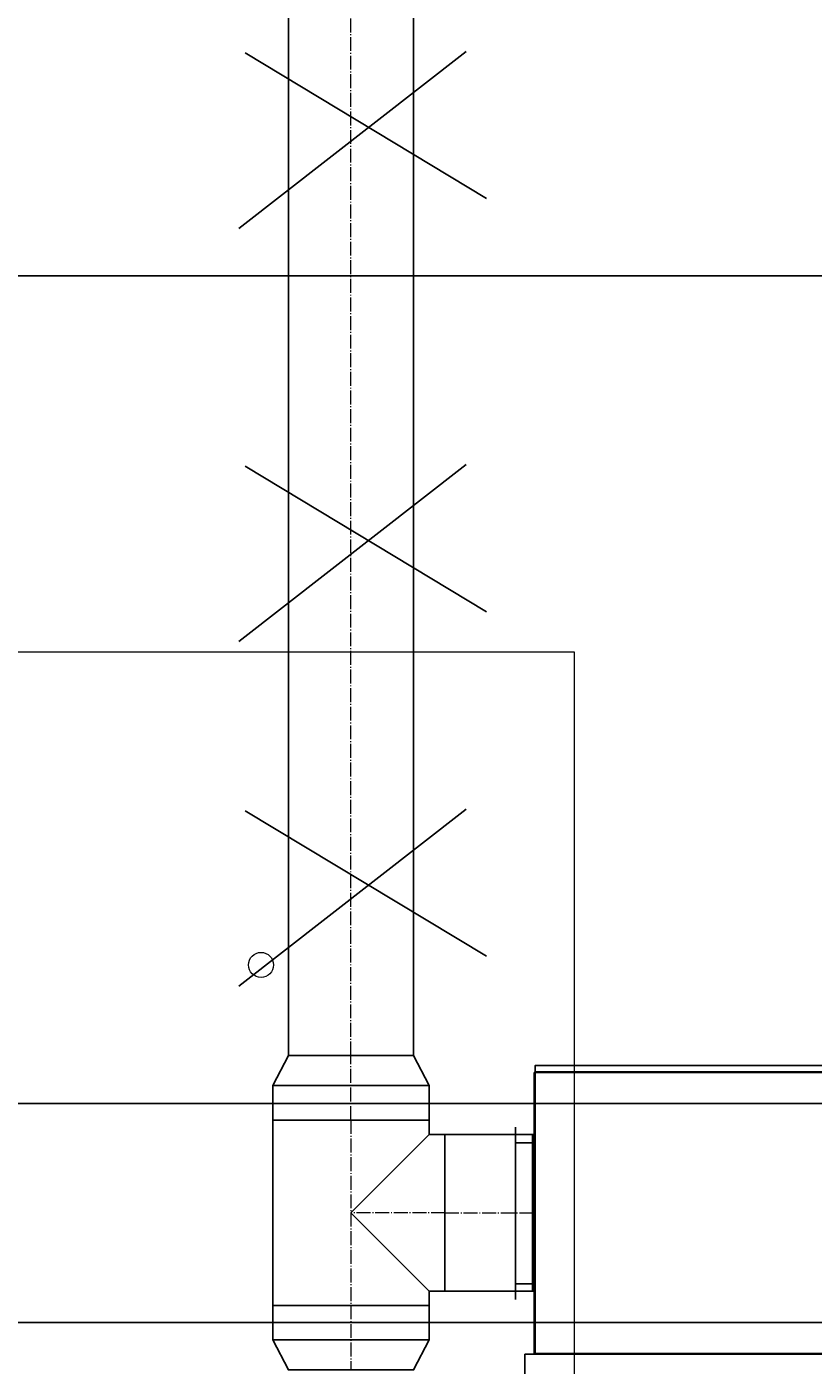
# Model space of a CAD drawing. Header units: centimetres. Extents: x -228435 to 46820, y -89367 to 152985.
# Tile 134 of 256: x -51014 to -49758, y 45261 to 47398. Entities that reach past the tile are written whole.
import ezdxf

# ---------------------------------------------------------------- set-up
doc = ezdxf.new("R2010")
doc.units = ezdxf.units.CM
doc.header["$LTSCALE"] = 50
doc.header["$PDMODE"] = 35
doc.header["$PDSIZE"] = 0.1
for name, pattern in [('CADVENT_CENTERLINE', [9.9, 7.4, -1, 0.5, -1]), ('CADVENT_HIDDEN', [0.8, 0.25, -0.55]), ('Kondygnacja  -0_5$0$HIDDEN', [9.525, 6.35, -3.175]), ('Kondygnacja  -0_5$0$HIDDEN2', [4.7625, 3.175, -1.5875]), ('Osie rzutów$0$DASHDOT2', [12.7, 6.35, -3.175, 0, -3.175])]:
    doc.linetypes.add(name, pattern=pattern)
doc.layers.get('0').update_dxf_attribs({"color": 8})
doc.layers.get('DEFPOINTS').update_dxf_attribs({"color": 8})
for name, color, linetype in [('01-103-Went PP_poziom-0_5$0$L_Nawiew', 250, 'Continuous'), ('bgde-nawiewEXP', 250, 'Continuous'), ('bgde-nawiewHIDDEN', 250, 'Continuous'), ('bgde-wywiewSOL', 5, 'Continuous'), ('IS_zmiany 2024', 3, 'Continuous'), ('Kondygnacja  -0_5$0$ARCH_KONSTR_POWYŻEJ RZUTU', 8, 'Kondygnacja  -0_5$0$HIDDEN'), ('Kondygnacja  -0_5$0$ARCH_KONSTR_POWYŻEJ RZUTU_IST', 8, 'Kondygnacja  -0_5$0$HIDDEN2'), ('Osie rzutów$0$ARCH_INFO_OSIE_IST', 8, 'Osie rzutów$0$DASHDOT2'), ('Osie rzutów$0$ARCH_INFO_OSIE_OPISY_IST', 8, 'Continuous')]:
    doc.layers.add(name, color=color, linetype=linetype)
for name, color, linetype, lineweight in [('bgde-nawiewCEN', 7, 'Continuous', 13), ('Kondygnacja  -0_5$0$ARCH_INFO_WYMIARY', 8, 'Continuous', 9), ('SU Lampy kwadratowe  -05$0$ARCH_SUFITY_PODWIESZANE', 8, 'Continuous', 9)]:
    doc.layers.add(name, color=color, linetype=linetype, lineweight=lineweight)
doc.styles.add('Kondygnacja  -0_5$0$Romans', font='Romans.shx', dxfattribs={"width": 0.7})
doc.dimstyles.new('Kondygnacja  -0_5$0$Wymiary 1-100', dxfattribs={"dimtxt": 12, "dimasz": 10, "dimexe": 5, "dimexo": 0, "dimgap": 4, "dimtad": 1, "dimrnd": 0.5, "dimzin": 12, "dimdsep": 46, "dimtxsty": 'Kondygnacja  -0_5$0$Romans', "dimblk": 'Kondygnacja  -0_5$0$_Oblique', "dimcen": 10, "dimdle": 10, "dimclrt": 55, "dimazin": 0, "dimtfac": 1, "dimtmove": 1, "dimatfit": 3, "dimfxl": 8, "dimfxlon": 1, "dimtolj": 1, "dimtzin": 0, "dimarcsym": 0})

# ---------------------------------------------------------------- blocks, each defined once
blk = doc.blocks.new('Osie rzutów')
at = {"layer": 'Osie rzutów$0$ARCH_INFO_OSIE_IST', "ltscale": 10}
blk.add_line((4436.04, 9200), (15156.54, 9200), dxfattribs=at)
blk = doc.blocks.new('SU Lampy kwadratowe  -05$0$moduł sufitu')
at = {"layer": 'SU Lampy kwadratowe  -05$0$ARCH_SUFITY_PODWIESZANE'}
blk.add_lwpolyline([(60, -60), (240, -60), (240, -240), (60, -240)], close=True, dxfattribs=at)
blk.add_circle((190, -110), 2, dxfattribs=at)
blk = doc.blocks.new('SU Lampy kwadratowe  -05')
at = {"layer": 'SU Lampy kwadratowe  -05$0$ARCH_SUFITY_PODWIESZANE'}
blk.add_blockref('SU Lampy kwadratowe  -05$0$moduł sufitu', (6860, 9200), dxfattribs=at)
blk = doc.blocks.new('Kondygnacja  -0_5$0$_Oblique')
at = {"color": 0, "linetype": 'ByBlock', "lineweight": -2}
blk.add_line((-0.5, -0.5), (0.5, 0.5), dxfattribs=at)
blk = doc.blocks.new('*D148')
at = {"layer": 'DEFPOINTS', "color": 0}
for p in [(-59190, 47690), (5862.4, 47690), (6190, 43700)]:
    blk.add_point(p, dxfattribs=at)
at = {"layer": 'Kondygnacja  -0_5$0$ARCH_INFO_WYMIARY', "color": 0, "lineweight": -2}
for p, q in [((5862.4, 43690), (5862.4, 47700)), ((5854.4, 47690), (5867.4, 47690)), ((5870.4, 43700), (5857.4, 43700))]:
    blk.add_line(p, q, dxfattribs=at)
at = {"layer": 'Kondygnacja  -0_5$0$ARCH_INFO_WYMIARY', "color": 0, "lineweight": -2, "xscale": 10, "yscale": 10, "zscale": 10}
for p, rotation in [((5862.4, 47690), 90), ((5862.4, 43700), 270)]:
    blk.add_blockref('Kondygnacja  -0_5$0$_Oblique', p, dxfattribs=dict(at, rotation=rotation))
at = {"layer": 'Kondygnacja  -0_5$0$ARCH_INFO_WYMIARY', "color": 55, "insert": (5852.4, 45695), "char_height": 12, "attachment_point": 5, "rotation": 90, "style": 'Kondygnacja  -0_5$0$Romans'}
blk.add_mtext('\\A1;3990', dxfattribs=at)
blk = doc.blocks.new('Kondygnacja  -0_5$0$konstrukcja istniejąca -0.5')
at = {"layer": 'Kondygnacja  -0_5$0$ARCH_KONSTR_POWYŻEJ RZUTU_IST', "ltscale": 10}
blk.add_lwpolyline([(7382, 9032.89), (6338.46, 9032.89), (6338.46, 9067.89), (7382, 9067.89)], dxfattribs=at)
blk = doc.blocks.new('A$C5B3E7367')
at = {"layer": '01-103-Went PP_poziom-0_5$0$L_Nawiew'}
h = blk.add_hatch(color=256, dxfattribs=at)
h.paths.add_polyline_path([(215, 704), (215, 674), (331.7, 674), (331.7, 612.1), (445.9, 689), (331.7, 765.9), (331.7, 704)])
h.paths.add_polyline_path([(48.3, 704), (48.3, 674), (215, 674), (215, 704)])
for p, q in [((215, 1525), (165, 1525)), ((165, 1525), (165, 1505)), ((215, 1400), (215, 1530)), ((545, 1530), (215, 1530)), ((215, 1530), (215, 1515)), ((545, 1400), (545, 1530)), ((165, 1505), (215, 1505)), ((243.8, 1452), (268.8, 1452)), ((256.2, 1452), (256.2, 1400)), ((326.2, 1452), (351.2, 1452)), ((338.8, 1452), (338.8, 1400)), ((408.8, 1452), (433.8, 1452)), ((421.2, 1452), (421.2, 1400)), ((491.2, 1452), (516.2, 1452)), ((503.8, 1452), (503.8, 1400)), ((545, 1400), (215, 1400)), ((215, 1400), (215, 1378)), ((545, 0), (545, 1400)), ((0, 1378), (215, 1378)), ((0, 0), (0, 1378)), ((215, 1378), (215, 0)), ((445.9, 689), (331.7, 765.9)), ((331.7, 704), (331.7, 765.9)), ((48.3, 704), (331.7, 704)), ((48.3, 704), (48.3, 674)), ((445.9, 689), (331.7, 612.1)), ((48.3, 674), (331.7, 674)), ((331.7, 612.1), (331.7, 674)), ((215, 0), (0, 0)), ((215, 0), (545, 0))]:
    blk.add_line(p, q, dxfattribs=at)
blk = doc.blocks.new('A$C53CA46B8')
at = {"layer": 'bgde-wywiewSOL'}
for p, q in [((112.9, 511.1), (-162.1, 511.1)), ((-137.1, 481.1), (-137.1, 511.1)), ((87.9, 481.1), (87.9, 511.1)), ((200.4, 481.1), (-249.6, 481.1)), ((-249.6, 481.1), (-249.6, -878.9)), ((200.4, 481.1), (200.4, -878.9)), ((200.4, -878.9), (-249.6, -878.9)), ((-137.1, -878.9), (-137.1, -908.9)), ((87.9, -878.9), (87.9, -908.9)), ((112.9, -908.9), (-162.1, -908.9))]:
    blk.add_line(p, q, dxfattribs=at)
at = {"layer": '01-103-Went PP_poziom-0_5$0$L_Nawiew'}
blk.add_blockref('A$C5B3E7367', (-794.6, -893.9), dxfattribs=at)

msp = doc.modelspace()

# ---------------------------------------------------------------- linework, layer by layer
at = {"layer": 'bgde-nawiewCEN', "linetype": 'CADVENT_CENTERLINE', "ltscale": 0.06}
for p, q in [((-50496.365, 45755.331), (-50496.365, 49796.041)), ((-50496.365, 45652.331), (-50496.365, 45755.331)), ((-50496.365, 45652.331), (-50496.365, 45504.331)), ((-50496.365, 45504.331), (-50496.365, 45356.331)), ((-50346.365, 45504.331), (-50496.365, 45504.331)), ((-50346.365, 45504.331), (-50206.365, 45504.331)), ((-50202.365, 45504.331), (-50206.365, 45504.331)), ((-50496.365, 45356.331), (-50496.365, 45253.331))]:
    msp.add_line(p, q, dxfattribs=at)
at = {"layer": 'bgde-nawiewEXP', "linetype": 'Continuous'}
for points in [[(-50596.365, 49603.941), (-50596.365, 45755.331), (-50396.365, 45755.331), (-50396.365, 49603.941)], [(-50621.365, 45356.331), (-50621.365, 45652.331), (-50371.365, 45652.331), (-50371.365, 45707.174), (-50621.365, 45707.174), (-50621.365, 45652.331), (-50371.365, 45652.331), (-50371.365, 45629.331)], [(-50621.365, 45356.331), (-50371.365, 45356.331), (-50371.365, 45379.331), (-50496.365, 45504.331), (-50371.365, 45629.331), (-50346.365, 45629.331), (-50346.365, 45379.331), (-50371.365, 45379.331)], [(-50206.365, 45379.331), (-50206.365, 45629.331), (-50202.365, 45629.331)], [(-50206.365, 45379.331), (-50202.365, 45379.331)]]:
    msp.add_lwpolyline(points, dxfattribs=at)
for points in [[(-50621.365, 45707.174), (-50371.365, 45707.174), (-50396.365, 45755.331), (-50596.365, 45755.331)], [(-50202.365, 45279.331), (-48842.365, 45279.331), (-48842.365, 45729.331), (-50202.365, 45729.331), (-50202.365, 45739.331), (-48842.365, 45739.331), (-48842.365, 45729.331), (-50202.365, 45729.331)], [(-50346.365, 45379.331), (-50206.365, 45379.331), (-50206.365, 45629.331), (-50346.365, 45629.331), (-50346.365, 45388.846)], [(-50621.365, 45301.488), (-50371.365, 45301.488), (-50371.365, 45356.331), (-50621.365, 45356.331)], [(-50621.365, 45301.488), (-50596.365, 45253.331), (-50396.365, 45253.331), (-50371.365, 45301.488), (-50611.85, 45301.488)]]:
    msp.add_lwpolyline(points, close=True, dxfattribs=at)
at = {"layer": 'bgde-nawiewHIDDEN', "linetype": 'CADVENT_HIDDEN'}
msp.add_lwpolyline([(-50202.365, 45379.331), (-50202.365, 45629.331)], dxfattribs=at)
at = {"layer": 'IS_zmiany 2024', "color": 1}
for p, q in [((-50675.526, 47075.961), (-50312.496, 47358.467)), ((-50665.526, 47355.961), (-50280.131, 47123.645)), ((-50675.526, 46416.177), (-50312.496, 46698.682)), ((-50665.526, 46696.177), (-50280.131, 46463.861)), ((-50675.526, 45866.189), (-50312.496, 46148.695)), ((-50665.526, 46146.189), (-50280.131, 45913.873))]:
    msp.add_line(p, q, dxfattribs=at)

# ---------------------------------------------------------------- block references
at = {"layer": '01-103-Went PP_poziom-0_5$0$L_Nawiew', "xscale": -1, "rotation": 270}
msp.add_blockref('A$C53CA46B8', (-49324.978, 45527.901, 2865), dxfattribs=at)
at = {"layer": 'Kondygnacja  -0_5$0$ARCH_KONSTR_POWYŻEJ RZUTU', "xscale": 10, "yscale": 10, "zscale": 10}
msp.add_blockref('Kondygnacja  -0_5$0$konstrukcja istniejąca -0.5', (-121140, -45000), dxfattribs=at)
at = {"layer": 'Osie rzutów$0$ARCH_INFO_OSIE_OPISY_IST', "xscale": 10, "yscale": 10, "zscale": 10}
msp.add_blockref('Osie rzutów', (-121140, -45000), dxfattribs=at)
at = {"layer": 'SU Lampy kwadratowe  -05$0$ARCH_SUFITY_PODWIESZANE', "xscale": 10, "yscale": 10, "zscale": 10}
msp.add_blockref('SU Lampy kwadratowe  -05', (-121140, -45000), dxfattribs=at)

# ---------------------------------------------------------------- dimensions: what is measured, and where the dimension line sits
at = {"layer": 'Kondygnacja  -0_5$0$ARCH_INFO_WYMIARY'}
dim = msp.add_linear_dim(base=(5862.405, 47690), p1=(6190, 43700), p2=(-59190, 47690), angle=90, dimstyle='Kondygnacja  -0_5$0$Wymiary 1-100', dxfattribs=at)
dim.commit()
dim.dimension.update_dxf_attribs({"geometry": '*D148', "text_midpoint": (5852.405, 45695)})

doc.saveas('drawing.dxf')
